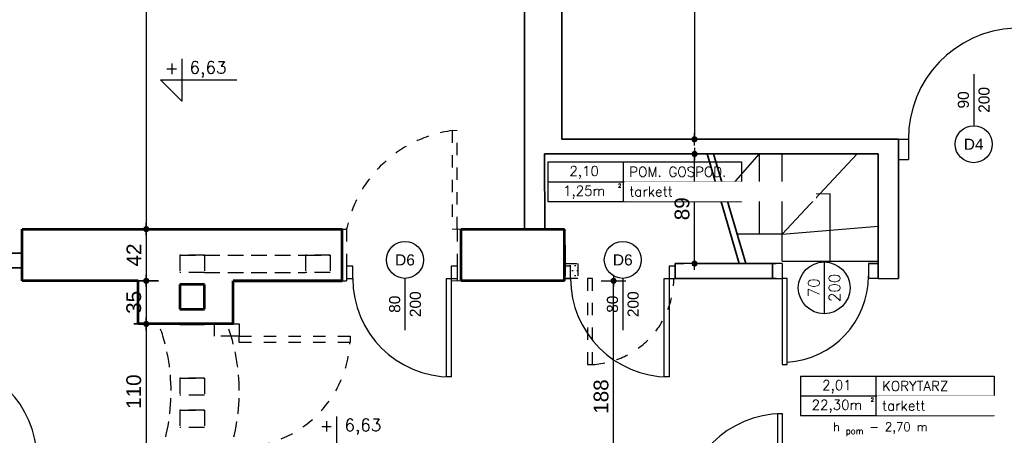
# Model space of a CAD drawing. Header units: millimetres. Extents: x 11979 to 37895, y 18730 to 47884.
# Tile 124 of 256: x 34469 to 35269, y 39582 to 39920. Entities that reach past the tile are written whole.
import ezdxf
from ezdxf.enums import TextEntityAlignment as Align

# ---------------------------------------------------------------- set-up
doc = ezdxf.new("R2010")
doc.units = ezdxf.units.MM
doc.linetypes.add('4002', pattern=[2, 1, -1])
doc.linetypes.add('DASHED', pattern=[19.05, 12.7, -6.35])
for name, color, linetype in [('-LI-WIDOK', 2, 'Continuous'), ('-MEBLE', 1, 'Continuous'), ('-TABELKA', 2, 'Continuous'), ('-WYMIAR', 8, 'Continuous'), ('_drzwi łuk', 1, 'Continuous'), ('_PROJEKTOWANE', 5, 'Continuous'), ('drzwi łuk', 1, 'Continuous'), ('PROJEKTOWANE', 5, 'Continuous')]:
    doc.layers.add(name, color=color, linetype=linetype)
for name, color, linetype, lineweight in [('-ŚCIANY DZIAŁOWE', 3, 'Continuous', 35), ('-ŚCIANY NOŚNE', 4, 'Continuous', 53), ('CIENKA - KRESKOWANIA', 254, 'Continuous', 0)]:
    doc.layers.add(name, color=color, linetype=linetype, lineweight=lineweight)
doc.layers.add('DO USU', color=7, linetype='Continuous', true_color=0x969696)
doc.styles.add('ARIAL', font='arial.ttf', dxfattribs={"height": 0.5})
doc.styles.add('ROMANS', font='romans', dxfattribs={"width": 0.9, "height": 9})
doc.styles.add('SIMPLEX', font='simplex')
doc.styles.get("Standard").update_dxf_attribs({"font": 'arial.ttf'})
doc.dimstyles.new('CZA-KROPKA-50', dxfattribs={"dimtxt": 12, "dimasz": 1, "dimexe": 2, "dimexo": 25, "dimgap": 4, "dimtad": 1, "dimdec": 1, "dimrnd": 0.5, "dimzin": 9, "dimdsep": 46, "dimtxsty": 'Standard', "dimblk": 'CZA-KROPKA', "dimblk1": 'CZA-KROPKA', "dimblk2": 'CZA-KROPKA', "dimsah": 1, "dimcen": -20, "dimse1": 1, "dimse2": 1, "dimclrd": 8, "dimclre": 8, "dimclrt": 9, "dimadec": 0, "dimazin": 0, "dimtfac": 1, "dimtdec": 1, "dimtmove": 1, "dimatfit": 3, "dimldrblk": 'CZA-KROPKA', "dimfxl": 1, "dimtolj": 1, "dimtzin": 9, "dimarcsym": 0})

# ---------------------------------------------------------------- blocks, each defined once
blk = doc.blocks.new('CZA-KROPKA')
at = {"layer": '-WYMIAR', "linetype": 'ByBlock'}
for p, q in [((0, 10), (0, -10)), ((5, 0), (-5, 0))]:
    blk.add_line(p, q, dxfattribs=at)
at = {"layer": '-WYMIAR', "linetype": 'ByBlock', "const_width": 2.5}
blk.add_lwpolyline([(-1.25, 0, 1), (1.25, 0, 1)], format="xyb", close=True, dxfattribs=at)
blk = doc.blocks.new('*D2486')
at = {"layer": '-WYMIAR', "color": 8, "lineweight": -2}
blk.add_line((35017.03, 39722.41), (35017.03, 39809.47), dxfattribs=at)
at = {"layer": 'Defpoints', "color": 0}
for p in [(35017.03, 39810.47), (35043.79, 39810.47), (35043.75, 39721.41)]:
    blk.add_point(p, dxfattribs=at)
at = {"layer": '-WYMIAR', "color": 8, "lineweight": -2}
for p, rotation in [((35017.03, 39810.47), 90), ((35017.03, 39721.41), 270)]:
    blk.add_blockref('CZA-KROPKA', p, dxfattribs=dict(at, rotation=rotation))
at = {"layer": '-WYMIAR', "color": 9, "insert": (35006.9, 39765.94), "char_height": 12, "attachment_point": 5, "rotation": 90, "bg_fill": 3, "box_fill_scale": 1.1, "bg_fill_color": 257, "bg_fill_transparency": 0}
blk.add_mtext('\\A1;89', dxfattribs=at)
blk = doc.blocks.new('*D2491')
at = {"layer": '-WYMIAR', "color": 8, "lineweight": -2}
blk.add_line((35016.94, 40242.41), (35016.94, 39823.41), dxfattribs=at)
at = {"layer": 'Defpoints', "color": 0}
for p in [(34909.33, 40243.41), (34909.41, 39822.41), (35016.94, 39822.41)]:
    blk.add_point(p, dxfattribs=at)
at = {"layer": '-WYMIAR', "color": 8, "lineweight": -2}
for p, rotation in [((35016.94, 40243.41), 90), ((35016.94, 39822.41), 270)]:
    blk.add_blockref('CZA-KROPKA', p, dxfattribs=dict(at, rotation=rotation))
at = {"layer": '-WYMIAR', "color": 9, "insert": (35006.91, 40032.91), "char_height": 12, "attachment_point": 5, "rotation": 90, "bg_fill": 3, "box_fill_scale": 1.1, "bg_fill_color": 257, "bg_fill_transparency": 0}
blk.add_mtext('\\A1;421', dxfattribs=at)
blk = doc.blocks.new('*D2634')
at = {"layer": '_PROJEKTOWANE', "color": 8, "lineweight": -2}
blk.add_line((34571.8, 40156.86), (34571.8, 39750.41), dxfattribs=at)
at = {"layer": 'Defpoints', "color": 0}
for p in [(34584.59, 40157.86), (34571.8, 39749.41), (34584.59, 39749.41)]:
    blk.add_point(p, dxfattribs=at)
at = {"layer": '_PROJEKTOWANE', "color": 8, "lineweight": -2}
for p, rotation in [((34571.8, 40157.86), 90), ((34571.8, 39749.41), 270)]:
    blk.add_blockref('CZA-KROPKA', p, dxfattribs=dict(at, rotation=rotation))
at = {"layer": '_PROJEKTOWANE', "color": 9, "insert": (34561.68, 39953.63), "char_height": 12, "attachment_point": 5, "rotation": 90}
blk.add_mtext('\\A1;408.5', dxfattribs=at)
blk = doc.blocks.new('*D2635')
at = {"layer": '_PROJEKTOWANE', "color": 8, "lineweight": -2}
blk.add_line((34571.8, 39748.41), (34571.8, 39708.41), dxfattribs=at)
at = {"layer": 'Defpoints', "color": 0}
for p in [(34584.59, 39749.41), (34571.8, 39707.41), (34604.43, 39707.41)]:
    blk.add_point(p, dxfattribs=at)
at = {"layer": '_PROJEKTOWANE', "color": 8, "lineweight": -2}
for p, rotation in [((34571.8, 39749.41), 90), ((34571.8, 39707.41), 270)]:
    blk.add_blockref('CZA-KROPKA', p, dxfattribs=dict(at, rotation=rotation))
at = {"layer": '_PROJEKTOWANE', "color": 9, "insert": (34561.78, 39728.41), "char_height": 12, "attachment_point": 5, "rotation": 90}
blk.add_mtext('\\A1;42', dxfattribs=at)
blk = doc.blocks.new('*D2636')
at = {"layer": '_PROJEKTOWANE', "color": 8, "lineweight": -2}
blk.add_line((34571.8, 39706.41), (34571.8, 39673.41), dxfattribs=at)
at = {"layer": 'Defpoints', "color": 0}
for p in [(34604.43, 39707.41), (34571.8, 39672.41), (34604.43, 39672.41)]:
    blk.add_point(p, dxfattribs=at)
at = {"layer": '_PROJEKTOWANE', "color": 8, "lineweight": -2}
for p, rotation in [((34571.8, 39707.41), 90), ((34571.8, 39672.41), 270)]:
    blk.add_blockref('CZA-KROPKA', p, dxfattribs=dict(at, rotation=rotation))
at = {"layer": '_PROJEKTOWANE', "color": 9, "insert": (34561.67, 39689.91), "char_height": 12, "attachment_point": 5, "rotation": 90}
blk.add_mtext('\\A1;35', dxfattribs=at)
blk = doc.blocks.new('*D2637')
at = {"layer": '_PROJEKTOWANE', "color": 8, "lineweight": -2}
blk.add_line((34571.8, 39671.41), (34571.8, 39563.41), dxfattribs=at)
at = {"layer": 'Defpoints', "color": 0}
for p in [(34604.43, 39672.41), (34571.8, 39562.41), (34626.08, 39562.41)]:
    blk.add_point(p, dxfattribs=at)
at = {"layer": '_PROJEKTOWANE', "color": 8, "lineweight": -2}
for p, rotation in [((34571.8, 39672.41), 90), ((34571.8, 39562.41), 270)]:
    blk.add_blockref('CZA-KROPKA', p, dxfattribs=dict(at, rotation=rotation))
at = {"layer": '_PROJEKTOWANE', "color": 9, "insert": (34561.68, 39617.41), "char_height": 12, "attachment_point": 5, "rotation": 90}
blk.add_mtext('\\A1;110', dxfattribs=at)
blk = doc.blocks.new('*D2654')
at = {"layer": '_PROJEKTOWANE', "color": 8, "lineweight": -2}
blk.add_line((34951.27, 39520.41), (34951.27, 39706.41), dxfattribs=at)
at = {"layer": 'Defpoints', "color": 0}
for p in [(34849.33, 39707.41), (34951.27, 39707.41), (34923.33, 39519.41)]:
    blk.add_point(p, dxfattribs=at)
at = {"layer": '_PROJEKTOWANE', "color": 8, "lineweight": -2}
for p, rotation in [((34951.27, 39707.41), 90), ((34951.27, 39519.41), 270)]:
    blk.add_blockref('CZA-KROPKA', p, dxfattribs=dict(at, rotation=rotation))
at = {"layer": '_PROJEKTOWANE', "color": 9, "insert": (34941.15, 39613.41), "char_height": 12, "attachment_point": 5, "rotation": 90}
blk.add_mtext('\\A1;188', dxfattribs=at)

msp = doc.modelspace()

# ---------------------------------------------------------------- hatches: boundary and pattern name
at = {"layer": 'DO USU', "linetype": '4002', "ltscale": 10}
h = msp.add_hatch(dxfattribs=at)
h.set_pattern_fill('DOTS', color=256, scale=2.55)
h.set_pattern_definition([(0, (21852.7194, 20126.9158), (2.0240625, 4.048125), [0, -4.048125])])
h.paths.add_polyline_path([(34911.33, 39719.41), (34911.33, 39721.41), (34922.2, 39721.41), (34922.2, 39709.41), (34916.33, 39709.41), (34916.33, 39719.41)])

# ---------------------------------------------------------------- linework, layer by layer
at = {"layer": '-LI-WIDOK', "linetype": 'DASHED'}
for p, q in [((34598.98, 39728.26), (34618.98, 39728.26)), ((34618.98, 39728.26), (34598.98, 39728.26)), ((34598.98, 39728.26), (34598.98, 39714.26)), ((34618.98, 39728.26), (34618.98, 39714.26)), ((34618.98, 39728.26), (34701.11, 39728.26)), ((34701.11, 39728.26), (34721.11, 39728.26)), ((34721.11, 39728.26), (34701.11, 39728.26)), ((34701.11, 39728.26), (34701.11, 39714.26)), ((34721.11, 39728.26), (34721.11, 39714.26)), ((34618.98, 39714.26), (34598.98, 39714.26)), ((34618.98, 39714.26), (34701.11, 39714.26)), ((34721.11, 39714.26), (34701.11, 39714.26)), ((34598.98, 39628.41), (34618.98, 39628.41)), ((34618.98, 39628.41), (34598.98, 39628.41)), ((34598.98, 39628.41), (34598.98, 39614.41)), ((34618.98, 39628.41), (34618.98, 39614.41)), ((34618.98, 39614.41), (34598.98, 39614.41)), ((34598.98, 39602.41), (34618.98, 39602.41)), ((34618.98, 39602.41), (34598.98, 39602.41)), ((34598.98, 39602.41), (34598.98, 39588.41)), ((34618.98, 39602.41), (34618.98, 39588.41)), ((34618.98, 39588.41), (34598.98, 39588.41))]:
    msp.add_line(p, q, dxfattribs=at)
at = {"layer": '-LI-WIDOK'}
for p, q in [((35083.33, 39721.41), (35004.18, 39721.41)), ((35015.2, 39721.41), (35083.33, 39721.41)), ((35088.26, 39721.39), (35077.26, 39721.39)), ((35088.26, 39721.39), (35088.26, 39709.39)), ((35122.29, 39722.71), (35122.29, 39680.71)), ((35158.26, 39721.39), (35166.26, 39721.39)), ((35158.26, 39721.39), (35158.26, 39709.39)), ((35166.26, 39721.39), (35158.26, 39721.39)), ((35166.26, 39721.39), (35166.26, 39709.39)), ((35077.26, 39709.39), (35088.26, 39709.39)), ((35088.26, 39709.39), (35088.26, 39639.39)), ((35092.26, 39709.39), (35088.26, 39709.39)), ((35092.26, 39639.39), (35092.26, 39709.39)), ((35166.26, 39709.39), (35158.26, 39709.39)), ((35166.26, 39709.39), (35182.76, 39709.39)), ((35088.26, 39639.39), (35092.26, 39639.39))]:
    msp.add_line(p, q, dxfattribs=at)
msp.add_circle((35122.29, 39701.71), 21, dxfattribs=at)
at = {"layer": '-LI-WIDOK', "linetype": 'DASHED'}
for centre in [(34435.5, 39617.41), (34490.85, 39617.41)]:
    msp.add_arc(centre, 156.47, 339.42018, 20.57982, dxfattribs=at)
at = {"layer": '-MEBLE'}
for p, q in [((34600.6, 39887.7), (34600.6, 39853.42)), ((34583.46, 39870.56), (34645.45, 39870.56)), ((34583.46, 39870.56), (34600.6, 39853.42)), ((35041.16, 39777.94), (35069.9, 39810.48)), ((35069.9, 39777.94), (35041.16, 39777.94)), ((35127.26, 39777.96), (35069.9, 39777.94)), ((35127.26, 39750.03), (35127.26, 39777.96)), ((35127.26, 39723.39), (35127.26, 39750.03)), ((34726.33, 39597.29), (34726.33, 39563.01))]:
    msp.add_line(p, q, dxfattribs=at)
at = {"layer": '-TABELKA'}
for p, q in [((35069.89, 39745.39), (35069.9, 39810.48)), ((35088.26, 39745.39), (35088.23, 39810.49)), ((35088.26, 39745.39), (35148.97, 39810.52)), ((35088.26, 39745.39), (35051.53, 39745.39)), ((35088.26, 39745.39), (35166.26, 39751.79)), ((35088.26, 39723.39), (35088.26, 39745.39)), ((35088.26, 39723.39), (35166.26, 39723.39))]:
    msp.add_line(p, q, dxfattribs=at)
at = {"layer": '-ŚCIANY DZIAŁOWE'}
for p, q in [((34878.83, 40157.86), (34878.83, 39749.41)), ((34909.33, 40157.86), (34909.34, 39822.41)), ((34878.83, 39943.88), (34878.83, 39901.72)), ((34909.34, 39822.41), (35182.74, 39822.46)), ((35182.74, 39709.39), (35182.74, 39822.52)), ((34895.31, 39810.45), (35166.26, 39810.53)), ((34895.31, 39810.45), (34895.33, 39749.74)), ((35053.33, 39721.41), (35027.32, 39810.46)), ((35058.54, 39721.41), (35032.53, 39810.46)), ((35166.26, 39709.39), (35166.26, 39810.53)), ((34249.85, 39729.91), (34471.08, 39729.91)), ((35001.33, 39721.41), (35001.33, 39709.41)), ((35008.2, 39721.41), (35001.33, 39721.41)), ((35080.26, 39721.39), (35080.26, 39709.39)), ((34249.85, 39717.91), (34471.08, 39717.91)), ((35083.33, 39709.41), (35001.33, 39709.41))]:
    msp.add_line(p, q, dxfattribs=at)
at = {"layer": '-ŚCIANY NOŚNE'}
for p, q in [((34471.08, 39749.41), (34730.98, 39749.41)), ((34471.08, 39707.41), (34471.08, 39749.41)), ((34730.98, 39707.41), (34730.98, 39749.41)), ((34827.58, 39749.41), (34911.33, 39749.41)), ((34827.58, 39707.41), (34827.58, 39749.41)), ((34911.33, 39707.41), (34911.33, 39749.41)), ((34911.33, 39736.41), (34911.33, 39711.41)), ((34565.33, 39707.41), (34471.08, 39707.41)), ((34565.33, 39672.41), (34565.33, 39707.41)), ((34730.98, 39707.41), (34642.33, 39707.41)), ((34642.33, 39672.41), (34642.33, 39707.41)), ((34642.33, 39707.41), (34730.98, 39707.41)), ((34911.33, 39707.41), (34827.58, 39707.41)), ((34618.98, 39704.41), (34598.98, 39704.41)), ((34598.98, 39704.41), (34598.98, 39684.41)), ((34618.98, 39684.41), (34618.98, 39704.41)), ((34598.98, 39684.41), (34618.98, 39684.41)), ((34642.33, 39672.41), (34565.33, 39672.41)), ((34642.33, 39672.41), (34586.98, 39672.41)), ((34598.98, 39672.41), (34618.98, 39672.41)), ((34618.98, 39672.41), (34598.98, 39672.41))]:
    msp.add_line(p, q, dxfattribs=at)
at = {"layer": '_drzwi łuk'}
msp.add_arc((35088.04, 39711.48), 70.22, 273.44244, 359.92693, dxfattribs=at)
at = {"layer": '_PROJEKTOWANE'}
msp.add_line((35182.74, 39822.52), (35190.74, 39822.52), dxfattribs=at)
at = {"layer": 'CIENKA - KRESKOWANIA', "linetype": 'DASHED', "ltscale": 0.5}
for p, q in [((34824.33, 39829.41), (34820.33, 39829.41)), ((34820.33, 39749.41), (34824.33, 39749.41)), ((34827.58, 39749.41), (34824.08, 39749.41)), ((34820.33, 39707.41), (34824.33, 39707.41)), ((34824.33, 39707.41), (34827.58, 39707.41))]:
    msp.add_line(p, q, dxfattribs=at)
at = {"layer": 'DO USU', "linetype": '4002', "ltscale": 10}
for p, q in [((34820.33, 39829.41), (34820.33, 39749.41)), ((34824.33, 39749.41), (34824.33, 39829.41)), ((34730.98, 39749.41), (34734.48, 39749.41)), ((34734.48, 39749.41), (34734.48, 39707.41)), ((34824.33, 39749.41), (34824.33, 39707.41)), ((34911.33, 39721.41), (34922.2, 39721.41)), ((34922.2, 39721.41), (34922.2, 39709.41)), ((34730.98, 39707.41), (34734.48, 39707.41)), ((34922.2, 39709.41), (34911.33, 39709.41)), ((34930.2, 39709.41), (34930.2, 39639.41)), ((34934.2, 39709.41), (34930.2, 39709.41)), ((34934.2, 39639.41), (34934.2, 39709.41)), ((34627.33, 39662.41), (34627.33, 39672.41)), ((34627.33, 39672.41), (34642.33, 39672.41)), ((34642.33, 39672.41), (34647.33, 39672.41)), ((34647.33, 39672.41), (34647.33, 39662.41)), ((34642.33, 39662.41), (34627.33, 39662.41)), ((34647.33, 39662.41), (34642.33, 39662.41)), ((34647.33, 39662.41), (34737.33, 39662.41)), ((34647.33, 39657.41), (34647.33, 39662.41)), ((34737.33, 39657.41), (34647.33, 39657.41)), ((34737.33, 39662.41), (34737.33, 39657.41)), ((34930.2, 39639.41), (34934.2, 39639.41))]:
    msp.add_line(p, q, dxfattribs=at)
for centre, radius, start, end in [((34833.69, 39728.99), 101.3, 97.58175, 168.37537), ((34929.98, 39709.49), 70.22, 273.44244, 359.92693), ((34647.33, 39662.41), 90, 266.81526, 356.81526)]:
    msp.add_arc(centre, radius, start, end, dxfattribs=at)
at = {"layer": 'drzwi łuk', "ltscale": 0.5}
for p, q in [((34897.92, 39803.94), (34897.92, 39771.94)), ((34958.99, 39803.94), (34958.99, 39771.94)), ((35055.11, 39803.94), (35055.11, 39771.94)), ((35103.18, 39630.05), (35260.37, 39630.05)), ((35103.18, 39630.05), (35103.18, 39598.05)), ((35164.25, 39630.05), (35164.25, 39598.05)), ((35260.37, 39630.05), (35260.37, 39598.05)), ((35103.18, 39614.05), (35260.37, 39614.05)), ((35103.18, 39598.05), (35260.37, 39598.05))]:
    msp.add_line(p, q, dxfattribs=at)
at = {"layer": 'PROJEKTOWANE'}
for p, q in [((35243.69, 39875.37), (35243.69, 39833.37)), ((35190.74, 39822.52), (35190.74, 39805.91)), ((35182.75, 39805.9), (35190.74, 39805.91)), ((34781.9, 39709.41), (34781.9, 39667.41)), ((34958.75, 39709.41), (34958.75, 39667.41))]:
    msp.add_line(p, q, dxfattribs=at)
for points in [[(34734.48, 39709.41), (34739.48, 39709.41), (34739.48, 39719.41), (34734.48, 39719.41)], [(34819.48, 39709.41), (34824.48, 39709.41), (34824.48, 39719.41), (34819.48, 39719.41)], [(34911.33, 39709.41), (34916.33, 39709.41), (34916.33, 39719.41), (34911.33, 39719.41)], [(34819.48, 39629.41), (34815.48, 39629.41), (34815.48, 39709.41), (34819.48, 39709.41)], [(34996.33, 39629.41), (34992.33, 39629.41), (34992.33, 39709.41), (34996.33, 39709.41)], [(35088.33, 39599.41), (35084.33, 39599.41), (35084.33, 39519.41), (35088.33, 39519.41)]]:
    msp.add_lwpolyline(points, close=True, dxfattribs=at)
for centre in [(35243.69, 39818.37), (34781.9, 39724.41), (34958.75, 39724.41)]:
    msp.add_circle(centre, 15, dxfattribs=at)
for centre, radius, start, end in [((35280.29, 39823.04), 89.56, 92.27553, 180.32837), ((34819.48, 39709.41), 80, 180, 270), ((34996.33, 39709.41), 80, 180, 270), ((34402.98, 39562.41), 80, 0, 90), ((35088.33, 39519.41), 80, 90, 180)]:
    msp.add_arc(centre, radius, start, end, dxfattribs=at)

# ---------------------------------------------------------------- texts
at = {"layer": '-LI-WIDOK', "style": 'SIMPLEX'}
for s, p in [('+', (34592.48, 39880.32)), ('6,63', (34621.95, 39879.17)), ('+', (34718.21, 39589.91)), ('6,63', (34747.69, 39588.76))]:
    msp.add_text(s, height=10, dxfattribs=at).set_placement(p, align=Align.MIDDLE)
for s, height, p in [('2,10', 8, (34927.38, 39796.58)), ('1,25m', 8, (34927.38, 39780.58)), ('2', 3, (34956.14, 39784.78)), ('2,01', 8, (35132.64, 39622.69)), ('22,30m', 8, (35132.64, 39606.69)), ('2', 3, (35161.4, 39610.89))]:
    msp.add_text(s, height=height, dxfattribs=at).set_placement(p, align=Align.MIDDLE_CENTER)
at = {"layer": '-LI-WIDOK', "style": 'ROMANS'}
for s, p in [('70', (35113.89, 39701.71)), ('200', (35130.67, 39701.71))]:
    msp.add_text(s, height=9, rotation=90, dxfattribs=at).set_placement(p, align=Align.MIDDLE_CENTER)
at = {"layer": '-LI-WIDOK', "insert": (35169.25, 39622.05), "char_height": 8, "width": 172.5953, "attachment_point": 4, "style": 'SIMPLEX'}
msp.add_mtext('KORYTARZ', dxfattribs=at)
at = {"layer": 'PROJEKTOWANE', "style": 'ARIAL'}
for s, p in [('90', (35235.29, 39854.37)), ('200', (35252.07, 39854.37)), ('200', (34790.28, 39688.41)), ('200', (34967.13, 39688.41)), ('80', (34773.5, 39688.41)), ('80', (34950.35, 39688.41))]:
    msp.add_text(s, height=9, rotation=90, dxfattribs=at).set_placement(p, align=Align.MIDDLE_CENTER)
for s, p in [('D4', (35243.69, 39818.37)), ('D6', (34781.9, 39724.41)), ('D6', (34958.75, 39724.41))]:
    msp.add_text(s, height=9, dxfattribs=at).set_placement(p, align=Align.MIDDLE_CENTER)

# ---------------------------------------------------------------- dimensions: what is measured, and where the dimension line sits
at = {"layer": '_PROJEKTOWANE'}
for base, p1, p2, picture, middle in [((34571.804, 39749.4052), (34584.5879, 40157.8557), (34584.5879, 39749.4052), '*D2634', (34561.6771, 39953.6304)), ((34571.8, 39707.41), (34584.59, 39749.41), (34604.43, 39707.41), '*D2635', (34561.78, 39728.41)), ((34571.8, 39672.41), (34604.43, 39707.41), (34604.43, 39672.41), '*D2636', (34561.67, 39689.91)), ((34951.27, 39707.41), (34923.33, 39519.41), (34849.33, 39707.41), '*D2654', (34941.15, 39613.41)), ((34571.8, 39562.41), (34604.43, 39672.41), (34626.08, 39562.41), '*D2637', (34561.68, 39617.41))]:
    dim = msp.add_linear_dim(base=base, p1=p1, p2=p2, angle=90, dimstyle='CZA-KROPKA-50', dxfattribs=at)
    dim.commit()
    dim.dimension.update_dxf_attribs({"geometry": picture, "text_midpoint": middle})

# ---------------------------------------------------------------- next in the draw order: texts
at = {"layer": '-LI-WIDOK', "insert": (35129.38, 39592.37), "char_height": 7, "width": 126.3737, "attachment_point": 1, "style": 'SIMPLEX', "bg_fill": 2}
msp.add_mtext('\\A1;h {\\H0.7x;\\S^ pom;} - 2,70 m', dxfattribs=at)
at = {"layer": 'PROJEKTOWANE', "insert": (35169.25, 39606.05), "char_height": 8, "width": 147.6436, "attachment_point": 4, "style": 'SIMPLEX', "bg_fill": 2}
msp.add_mtext('tarkett', dxfattribs=at)

# ---------------------------------------------------------------- next in the draw order: dimensions: what is measured, and where the dimension line sits
at = {"layer": '-WYMIAR'}
dim = msp.add_linear_dim(base=(35017.03, 39810.47), p1=(35043.75, 39721.41), p2=(35043.79, 39810.47), angle=90, dimstyle='CZA-KROPKA-50', override={"dimfxl": 0, "dimfxlon": 1, "dimtfill": 1}, dxfattribs=at)
dim.commit()
dim.dimension.update_dxf_attribs({"geometry": '*D2486', "text_midpoint": (35006.9, 39765.94)})

# ---------------------------------------------------------------- next in the draw order: linework, layer by layer
at = {"layer": 'drzwi łuk', "ltscale": 0.5}
for p, q in [((34897.92, 39803.94), (35055.11, 39803.94)), ((34897.92, 39787.94), (35055.11, 39787.94)), ((34897.92, 39771.94), (35055.11, 39771.94))]:
    msp.add_line(p, q, dxfattribs=at)
at = {"layer": 'PROJEKTOWANE'}
msp.add_lwpolyline([(34996.33, 39709.41), (35001.33, 39709.41), (35001.33, 39719.41), (34996.33, 39719.41)], close=True, dxfattribs=at)

# ---------------------------------------------------------------- next in the draw order: texts
at = {"layer": '-LI-WIDOK', "insert": (34963.99, 39795.94), "char_height": 8, "width": 172.5953, "attachment_point": 4, "style": 'SIMPLEX'}
msp.add_mtext('POM. GOSPOD.', dxfattribs=at)

# ---------------------------------------------------------------- next in the draw order: dimensions: what is measured, and where the dimension line sits
at = {"layer": '-WYMIAR'}
dim = msp.add_linear_dim(base=(35016.94, 39822.41), p1=(34909.33, 40243.41), p2=(34909.41, 39822.41), angle=90, dimstyle='CZA-KROPKA-50', override={"dimfxl": 0, "dimfxlon": 1, "dimtfill": 1}, dxfattribs=at)
dim.commit()
dim.dimension.update_dxf_attribs({"geometry": '*D2491', "text_midpoint": (35006.91, 40032.91)})

# ---------------------------------------------------------------- next in the draw order: texts
at = {"layer": 'PROJEKTOWANE', "insert": (34963.99, 39779.94), "char_height": 8, "width": 147.6436, "attachment_point": 4, "style": 'SIMPLEX', "bg_fill": 2}
msp.add_mtext('tarkett', dxfattribs=at)

doc.saveas('drawing.dxf')
